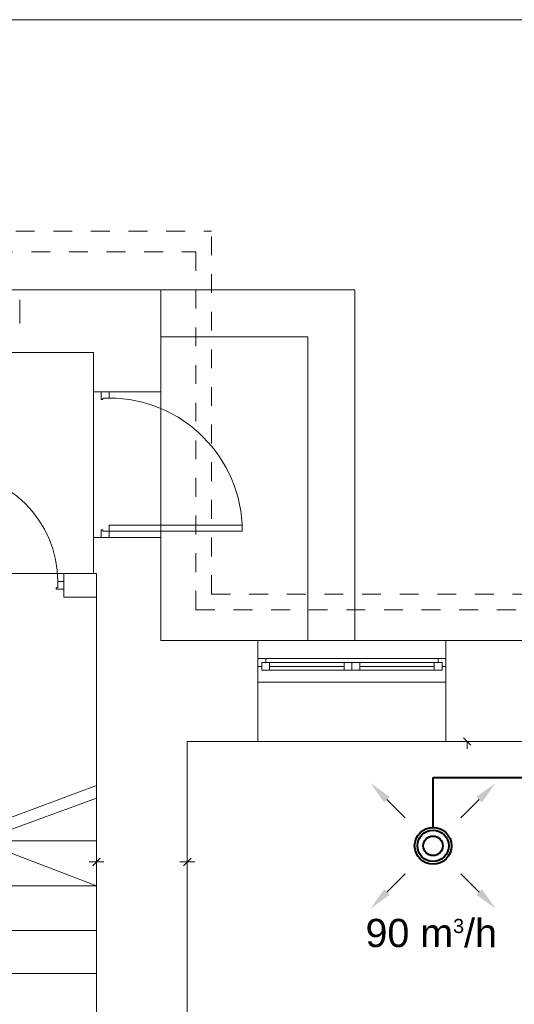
# Model space of a CAD drawing. Header units: millimetres. Extents: x 178516 to 426772, y -178579 to -115871.
# Tile 48 of 256: x 224247 to 227404, y -128816 to -122537. Entities that reach past the tile are written whole.
import ezdxf

# ---------------------------------------------------------------- set-up
doc = ezdxf.new("R2010")
doc.units = ezdxf.units.MM
doc.header["$MEASUREMENT"] = 0
doc.linetypes.add('Przerywana', pattern=[240, 120, -120])
doc.layers.get('0').update_dxf_attribs({"color": 252, "lineweight": 5})
for name, color, linetype, lineweight in [('IS_nawiew', 5, 'Continuous', 40), ('Nowe_! NAZWY POM_Nr_pióra__19', 252, 'Continuous', 5), ('Nowe_220-A Ściany_Nr_pióra__103', 252, 'Continuous', 5), ('Nowe_220-A Ściany_Nr_pióra__112', 252, 'Continuous', 5), ('Nowe_220-A Ściany_Nr_pióra__41', 252, 'Continuous', 5), ('Nowe_Drzwi ARCHICAD_Nr_pióra__83', 252, 'Continuous', 5), ('Nowe_Nowe_220(1)-A Ściany zewnętrzne_Nr_pióra__103', 252, 'Continuous', 5), ('Nowe_Nowe_220(1)-A Ściany zewnętrzne_Nr_pióra__23', 252, 'Continuous', 5), ('Nowe_Nowe_220(1)-A Ściany zewnętrzne_Nr_pióra__57', 252, 'Continuous', 5), ('Nowe_Okna ARCHICADa_Nr_pióra__112', 252, 'Continuous', 5), ('Nowe_Okna ARCHICADa_Nr_pióra__23', 252, 'Continuous', 5), ('Nowe_Okna ARCHICADa_Nr_pióra__3', 252, 'Continuous', 5)]:
    doc.layers.add(name, color=color, linetype=linetype, lineweight=lineweight)
doc.styles.add('WE2', font='arial.ttf')

# ---------------------------------------------------------------- blocks, each defined once
blk = doc.blocks.new('podkład 20251118')
at = {"color": 252, "linetype": 'Continuous', "lineweight": 5}
for p, q in [((227126.7, -127163.3), (227079.2, -127115.8)), ((227102.9, -127139.5), (227102.9, -127187)), ((224713.7, -127932.1), (224761.2, -127884.6)), ((224761.2, -127884.6), (224713.7, -127932.1)), ((225293.2, -127932.1), (225340.7, -127884.6)), ((225340.7, -127884.6), (225293.2, -127932.1)), ((224737.5, -127908.3), (224690, -127908.3)), ((224737.5, -127908.3), (224785, -127908.3)), ((225317, -127908.3), (225269.5, -127908.3)), ((225317, -127908.3), (225364.5, -127908.3))]:
    blk.add_line(p, q, dxfattribs=at)
at = {"layer": 'Nowe_! NAZWY POM_Nr_pióra__19', "color": 252, "linetype": 'Continuous', "lineweight": 5}
for p, q in [((227567, -127139.5), (225317, -127139.5)), ((225317, -127139.5), (225317, -128636.8)), ((225317, -128636.8), (225317, -131719.5))]:
    blk.add_line(p, q, dxfattribs=at)
at = {"layer": 'Nowe_220-A Ściany_Nr_pióra__103', "color": 252, "linetype": 'Continuous', "lineweight": 5}
for p, q in [((224767.8, -124909.5), (224752.8, -124909.5)), ((224817.8, -124909.5), (224767.8, -124909.5)), ((224877.8, -124909.5), (224817.8, -124909.5)), ((224767.8, -125839.5), (224752.8, -125839.5)), ((224817.8, -125839.5), (224767.8, -125839.5)), ((224877.8, -125839.5), (224817.8, -125839.5))]:
    blk.add_line(p, q, dxfattribs=at)
at = {"layer": 'Nowe_220-A Ściany_Nr_pióra__112', "color": 252, "linetype": 'Continuous', "lineweight": 5}
for p, q in [((224247.5, -124373.7), (224247.5, -124323.7)), ((224247.5, -124473.7), (224247.5, -124373.7)), ((225767.6, -126660.9), (225767.6, -126610.9)), ((226967.6, -126660.9), (226967.6, -126610.9)), ((225767.6, -126760.9), (225767.6, -126660.9)), ((226967.6, -126760.9), (226967.6, -126660.9))]:
    blk.add_line(p, q, dxfattribs=at)
at = {"layer": 'Nowe_220-A Ściany_Nr_pióra__41', "color": 252, "linetype": 'Continuous', "lineweight": 5}
for p, q in [((224530, -126069.5), (224530, -126119.5)), ((224737.5, -126069.5), (224530, -126069.5)), ((224737.5, -126219.5), (224737.5, -126069.5)), ((224530, -126119.5), (224530, -126169.5)), ((224530, -126169.5), (224530, -126219.5)), ((224530, -126219.5), (224737.5, -126219.5))]:
    blk.add_line(p, q, dxfattribs=at)
at = {"layer": 'Nowe_Drzwi ARCHICAD_Nr_pióra__83', "color": 252, "linetype": 'Continuous', "lineweight": 5}
for p, q in [((224817.8, -124909.5), (224767.8, -124909.5)), ((224767.8, -124909.5), (224767.8, -124949.5)), ((224817.8, -124909.5), (224767.8, -124909.5)), ((224767.8, -124949.5), (224767.8, -124959.5)), ((224777.8, -124949.5), (224817.8, -124949.5)), ((224777.8, -124959.5), (224777.8, -124949.5)), ((224817.8, -124949.5), (224817.8, -124909.5)), ((224767.8, -124959.5), (224777.8, -124959.5)), ((225667.8, -125759.5), (224817.8, -125759.5)), ((224817.8, -125759.5), (224817.8, -125799.5)), ((225667.8, -125799.5), (225667.8, -125759.5)), ((224777.8, -125789.5), (224767.8, -125789.5)), ((224767.8, -125789.5), (224767.8, -125799.5)), ((224767.8, -125799.5), (224767.8, -125839.5)), ((224777.8, -125799.5), (224777.8, -125789.5)), ((224817.8, -125799.5), (224777.8, -125799.5)), ((224817.8, -125839.5), (224817.8, -125799.5)), ((224817.8, -125799.5), (225667.8, -125799.5)), ((224767.8, -125839.5), (224817.8, -125839.5)), ((224817.8, -125839.5), (224767.8, -125839.5)), ((224490, -126159.5), (224490, -126119.5)), ((224490, -126119.5), (224530, -126119.5)), ((224530, -126119.5), (224530, -126169.5)), ((224530, -126119.5), (224530, -126169.5)), ((224480, -126169.5), (224480, -126159.5)), ((224480, -126159.5), (224490, -126159.5)), ((224490, -126169.5), (224480, -126169.5)), ((224530, -126169.5), (224490, -126169.5))]:
    blk.add_line(p, q, dxfattribs=at)
blk.add_ellipse((224817.8, -125799.5), major_axis=(-601, 601), ratio=1, start_param=3.926991, end_param=5.497787, dxfattribs=at)
at = {"layer": 'Nowe_Drzwi ARCHICAD_Nr_pióra__83', "color": 252, "linetype": 'Continuous', "lineweight": 5, "extrusion": (0, 0, -1)}
blk.add_ellipse((223790, -126119.5), major_axis=(495, 495), ratio=1, start_param=-0.785398, end_param=0.785398, dxfattribs=at)
at = {"layer": 'Nowe_Nowe_220(1)-A Ściany zewnętrzne_Nr_pióra__103', "color": 252, "linetype": 'Przerywana', "lineweight": 5}
for p, q in [((220862.5, -123884.5), (225472.5, -123884.5)), ((225472.5, -126199.5), (225472.5, -123884.5)), ((220962.5, -124018.1), (225372.5, -124018.1)), ((225372.5, -126299.5), (225372.5, -124018.1)), ((225472.5, -126199.5), (234107, -126199.5)), ((225372.5, -126299.5), (234007, -126299.5))]:
    blk.add_line(p, q, dxfattribs=at)
at = {"layer": 'Nowe_Nowe_220(1)-A Ściany zewnętrzne_Nr_pióra__23', "color": 252, "linetype": 'Continuous', "lineweight": 5}
for p, q in [((221127.5, -122536.9), (229197.5, -122536.9)), ((225147.5, -124259.5), (226386.4, -124259.5)), ((226386.4, -124259.5), (226386.4, -126495.4)), ((226086.4, -124559.5), (225147.5, -124559.5)), ((226086.4, -126495.4), (226086.4, -124559.5)), ((226386.4, -126495.4), (226079.2, -126495.4))]:
    blk.add_line(p, q, dxfattribs=at)
at = {"layer": 'Nowe_Nowe_220(1)-A Ściany zewnętrzne_Nr_pióra__57', "color": 252, "linetype": 'Continuous', "lineweight": 5}
for p, q in [((221147.5, -124259.5), (225147.5, -124259.5)), ((225147.5, -124259.5), (225147.5, -126495.4)), ((221597.5, -124659.5), (224717.5, -124659.5)), ((224717.5, -124659.5), (224717.5, -126069.5)), ((224717.5, -124909.5), (225147.5, -124909.5)), ((224717.5, -125839.5), (225147.5, -125839.5)), ((223237.5, -126069.5), (224737.5, -126069.5)), ((224737.5, -126069.5), (224737.5, -129989.5)), ((225147.5, -126495.4), (233807, -126495.4)), ((225767.6, -127139.5), (225767.6, -126495.4)), ((226967.6, -127139.5), (226967.6, -126495.4)), ((225317, -127139.5), (233087, -127139.5)), ((225317, -131719.5), (225317, -127139.5)), ((224737.5, -127420.8), (223237.5, -127979.5)), ((224737.5, -127500.8), (223987.5, -127774.5)), ((223987.5, -127774.5), (224737.5, -127774.5)), ((223987.5, -127774.5), (224737.5, -128059.5)), ((223237.5, -128059.5), (224737.5, -128059.5)), ((223237.5, -128344.5), (224737.5, -128344.5)), ((221597.5, -128619.5), (224737.5, -128619.5))]:
    blk.add_line(p, q, dxfattribs=at)
at = {"layer": 'Nowe_Okna ARCHICADa_Nr_pióra__112', "color": 252, "linetype": 'Continuous', "lineweight": 5}
for p, q in [((225767.6, -126660.9), (225767.6, -126610.9)), ((225767.6, -126660.9), (225767.6, -126610.9)), ((226967.6, -126660.9), (226967.6, -126610.9)), ((226967.6, -126660.9), (226967.6, -126610.9)), ((225767.6, -126760.9), (225767.6, -126660.9)), ((226967.6, -126760.9), (226967.6, -126660.9))]:
    blk.add_line(p, q, dxfattribs=at)
at = {"layer": 'Nowe_Okna ARCHICADa_Nr_pióra__23', "color": 252, "linetype": 'Continuous', "lineweight": 5}
for p, q in [((225817.6, -126610.9), (225767.6, -126610.9)), ((225792.6, -126660.9), (225792.6, -126635.9)), ((225792.6, -126635.9), (225817.6, -126635.9)), ((225842.6, -126635.9), (225792.6, -126635.9)), ((225792.6, -126635.9), (225792.6, -126685.9)), ((225817.6, -126635.9), (225817.6, -126610.9)), ((225842.6, -126685.9), (225842.6, -126635.9)), ((226317.6, -126635.9), (225842.6, -126635.9)), ((226367.6, -126635.9), (226317.6, -126635.9)), ((226317.6, -126635.9), (226317.6, -126685.9)), ((226367.6, -126685.9), (226367.6, -126635.9)), ((226417.6, -126635.9), (226367.6, -126635.9)), ((226367.6, -126635.9), (226367.6, -126685.9)), ((226417.6, -126685.9), (226417.6, -126635.9)), ((226892.6, -126635.9), (226417.6, -126635.9)), ((226942.6, -126635.9), (226892.6, -126635.9)), ((226892.6, -126635.9), (226892.6, -126685.9)), ((226967.6, -126610.9), (226917.6, -126610.9)), ((226917.6, -126610.9), (226917.6, -126635.9)), ((226917.6, -126635.9), (226942.6, -126635.9)), ((226942.6, -126635.9), (226942.6, -126660.9)), ((226942.6, -126685.9), (226942.6, -126635.9)), ((225767.6, -126660.9), (225792.6, -126660.9)), ((225792.6, -126685.9), (225842.6, -126685.9)), ((225842.6, -126660.9), (226317.6, -126660.9)), ((225842.6, -126685.9), (226317.6, -126685.9)), ((226317.6, -126685.9), (226367.6, -126685.9)), ((226367.6, -126685.9), (226417.6, -126685.9)), ((226417.6, -126660.9), (226892.6, -126660.9)), ((226417.6, -126685.9), (226892.6, -126685.9)), ((226892.6, -126685.9), (226942.6, -126685.9)), ((226942.6, -126660.9), (226967.6, -126660.9))]:
    blk.add_line(p, q, dxfattribs=at)
at = {"layer": 'Nowe_Okna ARCHICADa_Nr_pióra__3', "color": 252, "linetype": 'Continuous', "lineweight": 5}
for p, q in [((225767.6, -126610.9), (226967.6, -126610.9)), ((226367.6, -126610.9), (225817.6, -126610.9)), ((226917.6, -126610.9), (226367.6, -126610.9)), ((225842.6, -126685.9), (226317.6, -126685.9)), ((226417.6, -126685.9), (226892.6, -126685.9)), ((225767.6, -126760.9), (226967.6, -126760.9))]:
    blk.add_line(p, q, dxfattribs=at)
blk = doc.blocks.new('NAW')
at = {"layer": 'IS_nawiew', "lineweight": 20}
for p, q in [((656012824.66, 558967268.87, -2), (656012836.31, 558967257.19, -2)), ((656012824.66, 558967268.87, -2), (656012836.31, 558967257.19, -2)), ((656012883.46, 558967268.87, -2), (656012871.81, 558967257.19, -2)), ((656012883.46, 558967268.87, -2), (656012871.81, 558967257.19, -2)), ((656012824.66, 558967209.97, -2), (656012836.31, 558967221.64, -2)), ((656012824.66, 558967209.97, -2), (656012836.31, 558967221.64, -2)), ((656012883.46, 558967209.97, -2), (656012871.81, 558967221.64, -2)), ((656012883.46, 558967209.97, -2), (656012871.81, 558967221.64, -2))]:
    blk.add_line(p, q, dxfattribs=at)
at = {"layer": 'IS_nawiew'}
for centre, radius in [((656012854.06, 558967239.42), 11.75), ((656012854.06, 558967239.42), 11.75), ((656012854.06, 558967239.42), 10), ((656012854.06, 558967239.42), 10), ((656012854.06, 558967239.42, 20), 6.25), ((656012854.06, 558967239.42, 20), 6.25)]:
    blk.add_circle(centre, radius, dxfattribs=at)
for points in [[(656012822.89, 558967267.1, -2), (656012814.06, 558967279.48, -2), (656012826.43, 558967270.64, -2)], [(656012822.89, 558967267.1, -2), (656012814.06, 558967279.48, -2), (656012826.43, 558967270.64, -2)], [(656012885.23, 558967267.1, -2), (656012894.06, 558967279.48, -2), (656012881.7, 558967270.64, -2)], [(656012885.23, 558967267.1, -2), (656012894.06, 558967279.48, -2), (656012881.7, 558967270.64, -2)], [(656012822.89, 558967211.73, -2), (656012814.06, 558967199.35, -2), (656012826.43, 558967208.2, -2)], [(656012822.89, 558967211.73, -2), (656012814.06, 558967199.35, -2), (656012826.43, 558967208.2, -2)], [(656012885.23, 558967211.73, -2), (656012894.06, 558967199.35, -2), (656012881.7, 558967208.2, -2)], [(656012885.23, 558967211.73, -2), (656012894.06, 558967199.35, -2), (656012881.7, 558967208.2, -2)]]:
    blk.add_solid(points, dxfattribs=at)

msp = doc.modelspace()

# ---------------------------------------------------------------- linework, layer by layer
at = {"layer": 'IS_nawiew'}
for p, q in [((226885.2, -127687.8), (226885.2, -127369.7)), ((226885.2, -127369.7), (232890.7, -127369.7))]:
    msp.add_line(p, q, dxfattribs=at)

# ---------------------------------------------------------------- block references
msp.add_blockref('podkład 20251118', (0, 0))
at = {"layer": 'IS_nawiew', "xscale": 10, "yscale": 10, "zscale": 10}
msp.add_blockref('NAW', (-6559901655.4, -5589800199.5), dxfattribs=at)

# ---------------------------------------------------------------- texts
at = {"layer": 'IS_nawiew', "insert": (226873.6, -128362.6), "char_height": 180, "attachment_point": 5, "rotation": 359.95388, "style": 'WE2'}
msp.add_mtext('90 m{\\A2;\\H0.5x;3}/h', dxfattribs=at)

doc.saveas('drawing.dxf')
